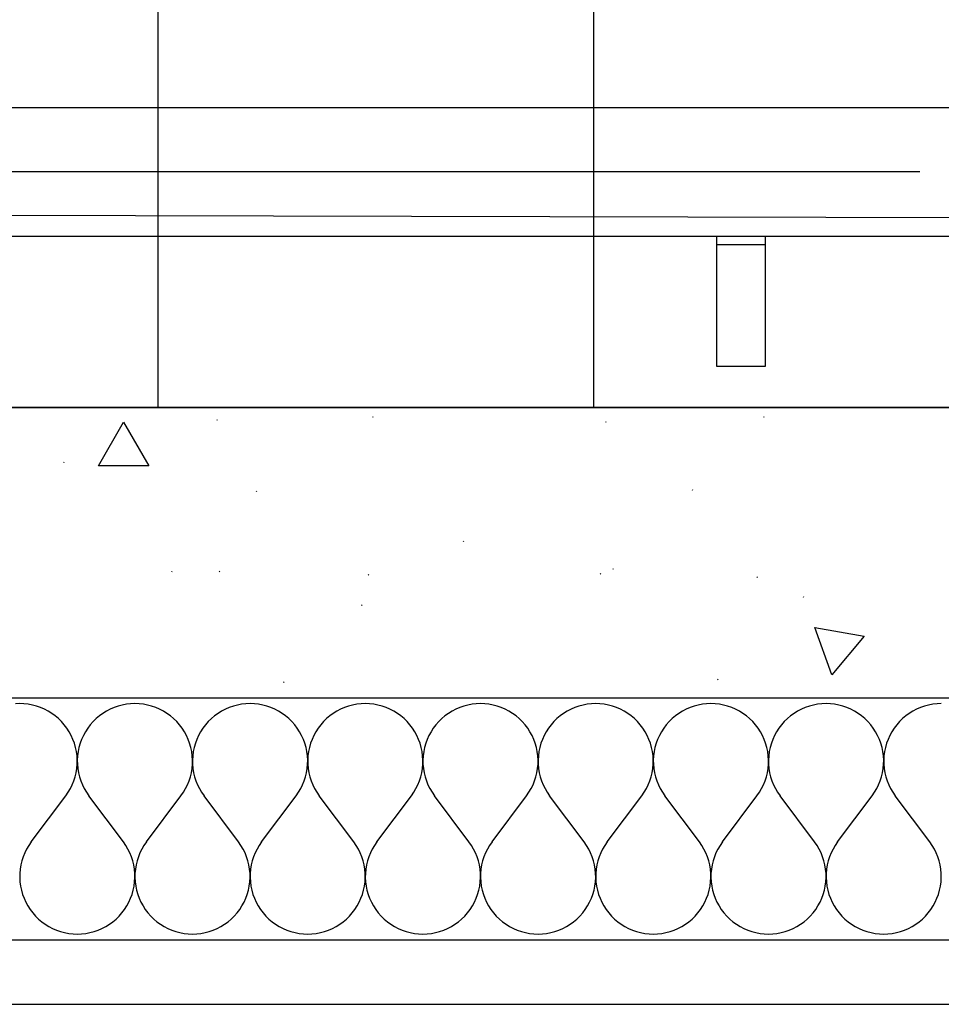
# Model space of a CAD drawing. Extents: x -18402 to 10376, y -5092 to 34139.
# Tile 14 of 78: x 521 to 579, y -2942 to -2881. Entities that reach past the tile are written whole.
import ezdxf

# ---------------------------------------------------------------- set-up
doc = ezdxf.new("R2010")
doc.units = 0
for name, color, linetype in [('0_XREF', 251, 'Continuous'), ('rdc_02$0$0._Étage_1_02-04 Mur.Construction', 251, 'Continuous'), ('rdc_02$0$0._Étage_1_A-AREA-____-OTLN.Modèle IFC', 251, 'Continuous'), ('rdc_02$0$0._Étage_1_A-FLOR-HRAL-OTLN.Modèle IFC', 251, 'Continuous'), ('rdc_02$0$0._Étage_1_S-STRS-____-OTLN.Modèle IFC', 251, 'Continuous')]:
    doc.layers.add(name, color=color, linetype=linetype)

# ---------------------------------------------------------------- blocks, each defined once
blk = doc.blocks.new('*X188', base_point=(-8045.97, -58706.23))
at = {"layer": 'rdc_02$0$0._Étage_1_02-04 Mur.Construction', "linetype": 'Continuous', "ltscale": 0.1}
for p, q in [((5214.29, -29233.26), (5211.65, -29233.36)), ((5216.92, -29233.36), (5214.29, -29233.26)), ((5219.54, -29233.65), (5216.92, -29233.36)), ((5222.13, -29234.13), (5219.54, -29233.65)), ((5224.68, -29234.8), (5222.13, -29234.13)), ((5227.17, -29235.66), (5224.68, -29234.8)), ((5229.59, -29236.7), (5227.17, -29235.66)), ((5231.93, -29237.92), (5229.59, -29236.7)), ((5270.41, -29236.7), (5268.07, -29237.92)), ((5272.83, -29235.66), (5270.41, -29236.7)), ((5275.32, -29234.8), (5272.83, -29235.66)), ((5277.87, -29234.13), (5275.32, -29234.8)), ((5280.46, -29233.65), (5277.87, -29234.13)), ((5283.08, -29233.36), (5280.46, -29233.65)), ((5285.71, -29233.26), (5283.08, -29233.36)), ((5288.35, -29233.36), (5285.71, -29233.26)), ((5290.97, -29233.65), (5288.35, -29233.36)), ((5293.56, -29234.13), (5290.97, -29233.65)), ((5296.11, -29234.8), (5293.56, -29234.13)), ((5298.6, -29235.66), (5296.11, -29234.8)), ((5301.02, -29236.7), (5298.6, -29235.66)), ((5303.36, -29237.92), (5301.02, -29236.7)), ((5341.84, -29236.7), (5339.5, -29237.92)), ((5344.26, -29235.66), (5341.84, -29236.7)), ((5346.75, -29234.8), (5344.26, -29235.66)), ((5349.3, -29234.13), (5346.75, -29234.8)), ((5351.89, -29233.65), (5349.3, -29234.13)), ((5354.51, -29233.36), (5351.89, -29233.65)), ((5357.14, -29233.26), (5354.51, -29233.36)), ((5359.78, -29233.36), (5357.14, -29233.26)), ((5362.4, -29233.65), (5359.78, -29233.36)), ((5364.99, -29234.13), (5362.4, -29233.65)), ((5367.53, -29234.8), (5364.99, -29234.13)), ((5370.03, -29235.66), (5367.53, -29234.8)), ((5372.45, -29236.7), (5370.03, -29235.66)), ((5374.79, -29237.92), (5372.45, -29236.7)), ((5413.27, -29236.7), (5410.93, -29237.92)), ((5415.69, -29235.66), (5413.27, -29236.7)), ((5418.18, -29234.8), (5415.69, -29235.66)), ((5420.73, -29234.13), (5418.18, -29234.8)), ((5423.32, -29233.65), (5420.73, -29234.13)), ((5425.94, -29233.36), (5423.32, -29233.65)), ((5428.57, -29233.26), (5425.94, -29233.36)), ((5431.21, -29233.36), (5428.57, -29233.26)), ((5433.82, -29233.65), (5431.21, -29233.36)), ((5436.42, -29234.13), (5433.82, -29233.65)), ((5438.96, -29234.8), (5436.42, -29234.13)), ((5441.45, -29235.66), (5438.96, -29234.8)), ((5443.88, -29236.7), (5441.45, -29235.66)), ((5446.21, -29237.92), (5443.88, -29236.7)), ((5484.7, -29236.7), (5482.36, -29237.92)), ((5487.12, -29235.66), (5484.7, -29236.7)), ((5489.61, -29234.8), (5487.12, -29235.66)), ((5492.16, -29234.13), (5489.61, -29234.8)), ((5494.75, -29233.65), (5492.16, -29234.13)), ((5497.37, -29233.36), (5494.75, -29233.65)), ((5500, -29233.26), (5497.37, -29233.36)), ((5502.63, -29233.36), (5500, -29233.26)), ((5505.25, -29233.65), (5502.63, -29233.36)), ((5507.84, -29234.13), (5505.25, -29233.65)), ((5510.39, -29234.8), (5507.84, -29234.13)), ((5512.88, -29235.66), (5510.39, -29234.8)), ((5515.3, -29236.7), (5512.88, -29235.66)), ((5517.64, -29237.92), (5515.3, -29236.7)), ((5556.12, -29236.7), (5553.79, -29237.92)), ((5558.55, -29235.66), (5556.12, -29236.7)), ((5561.04, -29234.8), (5558.55, -29235.66)), ((5563.58, -29234.13), (5561.04, -29234.8)), ((5566.18, -29233.65), (5563.58, -29234.13)), ((5568.79, -29233.36), (5566.18, -29233.65)), ((5571.43, -29233.26), (5568.79, -29233.36)), ((5574.06, -29233.36), (5571.43, -29233.26)), ((5576.68, -29233.65), (5574.06, -29233.36)), ((5579.27, -29234.13), (5576.68, -29233.65)), ((5581.82, -29234.8), (5579.27, -29234.13)), ((5584.31, -29235.66), (5581.82, -29234.8)), ((5586.73, -29236.7), (5584.31, -29235.66)), ((5589.07, -29237.92), (5586.73, -29236.7)), ((5627.55, -29236.7), (5625.21, -29237.92)), ((5629.97, -29235.66), (5627.55, -29236.7)), ((5632.47, -29234.8), (5629.97, -29235.66)), ((5635.01, -29234.13), (5632.47, -29234.8)), ((5637.6, -29233.65), (5635.01, -29234.13)), ((5640.22, -29233.36), (5637.6, -29233.65)), ((5642.86, -29233.26), (5640.22, -29233.36)), ((5645.49, -29233.36), (5642.86, -29233.26)), ((5648.11, -29233.65), (5645.49, -29233.36)), ((5650.7, -29234.13), (5648.11, -29233.65)), ((5653.25, -29234.8), (5650.7, -29234.13)), ((5655.74, -29235.66), (5653.25, -29234.8)), ((5658.16, -29236.7), (5655.74, -29235.66)), ((5660.5, -29237.92), (5658.16, -29236.7)), ((5698.98, -29236.7), (5696.64, -29237.92)), ((5701.4, -29235.66), (5698.98, -29236.7)), ((5703.89, -29234.8), (5701.4, -29235.66)), ((5706.44, -29234.13), (5703.89, -29234.8)), ((5709.03, -29233.65), (5706.44, -29234.13)), ((5711.65, -29233.36), (5709.03, -29233.65)), ((5714.29, -29233.26), (5711.65, -29233.36)), ((5716.92, -29233.36), (5714.29, -29233.26)), ((5719.54, -29233.65), (5716.92, -29233.36)), ((5722.13, -29234.13), (5719.54, -29233.65)), ((5724.68, -29234.8), (5722.13, -29234.13)), ((5727.17, -29235.66), (5724.68, -29234.8)), ((5729.59, -29236.7), (5727.17, -29235.66)), ((5731.93, -29237.92), (5729.59, -29236.7)), ((5770.41, -29236.7), (5768.07, -29237.92)), ((5772.83, -29235.66), (5770.41, -29236.7)), ((5775.32, -29234.8), (5772.83, -29235.66)), ((5777.87, -29234.13), (5775.32, -29234.8)), ((5780.46, -29233.65), (5777.87, -29234.13)), ((5783.08, -29233.36), (5780.46, -29233.65)), ((5785.71, -29233.26), (5783.08, -29233.36)), ((5234.17, -29239.31), (5231.93, -29237.92)), ((5236.3, -29240.85), (5234.17, -29239.31)), ((5238.32, -29242.55), (5236.3, -29240.85)), ((5240.2, -29244.4), (5238.32, -29242.55)), ((5261.68, -29242.55), (5259.8, -29244.4)), ((5263.7, -29240.85), (5261.68, -29242.55)), ((5265.83, -29239.31), (5263.7, -29240.85)), ((5268.07, -29237.92), (5265.83, -29239.31)), ((5305.6, -29239.31), (5303.36, -29237.92)), ((5307.73, -29240.85), (5305.6, -29239.31)), ((5309.75, -29242.55), (5307.73, -29240.85)), ((5311.63, -29244.4), (5309.75, -29242.55)), ((5333.11, -29242.55), (5331.23, -29244.4)), ((5335.13, -29240.85), (5333.11, -29242.55)), ((5337.26, -29239.31), (5335.13, -29240.85)), ((5339.5, -29237.92), (5337.26, -29239.31)), ((5377.03, -29239.31), (5374.79, -29237.92)), ((5379.16, -29240.85), (5377.03, -29239.31)), ((5381.17, -29242.55), (5379.16, -29240.85)), ((5383.06, -29244.4), (5381.17, -29242.55)), ((5404.54, -29242.55), (5402.66, -29244.4)), ((5406.55, -29240.85), (5404.54, -29242.55)), ((5408.69, -29239.31), (5406.55, -29240.85)), ((5410.93, -29237.92), (5408.69, -29239.31)), ((5448.46, -29239.31), (5446.21, -29237.92)), ((5450.59, -29240.85), (5448.46, -29239.31)), ((5452.6, -29242.55), (5450.59, -29240.85)), ((5454.49, -29244.4), (5452.6, -29242.55)), ((5475.97, -29242.55), (5474.09, -29244.4)), ((5477.98, -29240.85), (5475.97, -29242.55)), ((5480.12, -29239.31), (5477.98, -29240.85)), ((5482.36, -29237.92), (5480.12, -29239.31)), ((5519.88, -29239.31), (5517.64, -29237.92)), ((5522.02, -29240.85), (5519.88, -29239.31)), ((5524.03, -29242.55), (5522.02, -29240.85)), ((5525.91, -29244.4), (5524.03, -29242.55)), ((5547.4, -29242.55), (5545.51, -29244.4)), ((5549.41, -29240.85), (5547.4, -29242.55)), ((5551.54, -29239.31), (5549.41, -29240.85)), ((5553.79, -29237.92), (5551.54, -29239.31)), ((5591.31, -29239.31), (5589.07, -29237.92)), ((5593.45, -29240.85), (5591.31, -29239.31)), ((5595.46, -29242.55), (5593.45, -29240.85)), ((5597.34, -29244.4), (5595.46, -29242.55)), ((5618.83, -29242.55), (5616.94, -29244.4)), ((5620.84, -29240.85), (5618.83, -29242.55)), ((5622.97, -29239.31), (5620.84, -29240.85)), ((5625.21, -29237.92), (5622.97, -29239.31)), ((5662.74, -29239.31), (5660.5, -29237.92)), ((5664.87, -29240.85), (5662.74, -29239.31)), ((5666.89, -29242.55), (5664.87, -29240.85)), ((5668.77, -29244.4), (5666.89, -29242.55)), ((5690.25, -29242.55), (5688.37, -29244.4)), ((5692.27, -29240.85), (5690.25, -29242.55)), ((5694.4, -29239.31), (5692.27, -29240.85)), ((5696.64, -29237.92), (5694.4, -29239.31)), ((5734.17, -29239.31), (5731.93, -29237.92)), ((5736.3, -29240.85), (5734.17, -29239.31)), ((5738.32, -29242.55), (5736.3, -29240.85)), ((5740.2, -29244.4), (5738.32, -29242.55)), ((5761.68, -29242.55), (5759.8, -29244.4)), ((5763.7, -29240.85), (5761.68, -29242.55)), ((5765.83, -29239.31), (5763.7, -29240.85)), ((5768.07, -29237.92), (5765.83, -29239.31)), ((5241.94, -29246.38), (5240.2, -29244.4)), ((5243.53, -29248.48), (5241.94, -29246.38)), ((5244.96, -29250.69), (5243.53, -29248.48)), ((5256.47, -29248.48), (5255.04, -29250.69)), ((5258.06, -29246.38), (5256.47, -29248.48)), ((5259.8, -29244.4), (5258.06, -29246.38)), ((5313.37, -29246.38), (5311.63, -29244.4)), ((5314.96, -29248.48), (5313.37, -29246.38)), ((5316.39, -29250.69), (5314.96, -29248.48)), ((5327.9, -29248.48), (5326.46, -29250.69)), ((5329.49, -29246.38), (5327.9, -29248.48)), ((5331.23, -29244.4), (5329.49, -29246.38)), ((5384.8, -29246.38), (5383.06, -29244.4)), ((5386.39, -29248.48), (5384.8, -29246.38)), ((5387.82, -29250.69), (5386.39, -29248.48)), ((5399.32, -29248.48), (5397.89, -29250.69)), ((5400.92, -29246.38), (5399.32, -29248.48)), ((5402.66, -29244.4), (5400.92, -29246.38)), ((5456.23, -29246.38), (5454.49, -29244.4)), ((5457.82, -29248.48), (5456.23, -29246.38)), ((5459.25, -29250.69), (5457.82, -29248.48)), ((5470.75, -29248.48), (5469.32, -29250.69)), ((5472.34, -29246.38), (5470.75, -29248.48)), ((5474.09, -29244.4), (5472.34, -29246.38)), ((5527.66, -29246.38), (5525.91, -29244.4)), ((5529.25, -29248.48), (5527.66, -29246.38)), ((5530.68, -29250.69), (5529.25, -29248.48)), ((5542.18, -29248.48), (5540.75, -29250.69)), ((5543.77, -29246.38), (5542.18, -29248.48)), ((5545.51, -29244.4), (5543.77, -29246.38)), ((5599.08, -29246.38), (5597.34, -29244.4)), ((5600.68, -29248.48), (5599.08, -29246.38)), ((5602.11, -29250.69), (5600.68, -29248.48)), ((5613.61, -29248.48), (5612.18, -29250.69)), ((5615.2, -29246.38), (5613.61, -29248.48)), ((5616.94, -29244.4), (5615.2, -29246.38)), ((5670.51, -29246.38), (5668.77, -29244.4)), ((5672.1, -29248.48), (5670.51, -29246.38)), ((5673.54, -29250.69), (5672.1, -29248.48)), ((5685.04, -29248.48), (5683.61, -29250.69)), ((5686.63, -29246.38), (5685.04, -29248.48)), ((5688.37, -29244.4), (5686.63, -29246.38)), ((5741.94, -29246.38), (5740.2, -29244.4)), ((5743.53, -29248.48), (5741.94, -29246.38)), ((5744.96, -29250.69), (5743.53, -29248.48)), ((5756.47, -29248.48), (5755.04, -29250.69)), ((5758.06, -29246.38), (5756.47, -29248.48)), ((5759.8, -29244.4), (5758.06, -29246.38)), ((5246.23, -29253), (5244.96, -29250.69)), ((5247.32, -29255.4), (5246.23, -29253)), ((5253.77, -29253), (5252.68, -29255.4)), ((5255.04, -29250.69), (5253.77, -29253)), ((5317.66, -29253), (5316.39, -29250.69)), ((5318.75, -29255.4), (5317.66, -29253)), ((5325.2, -29253), (5324.11, -29255.4)), ((5326.46, -29250.69), (5325.2, -29253)), ((5389.09, -29253), (5387.82, -29250.69)), ((5390.18, -29255.4), (5389.09, -29253)), ((5396.63, -29253), (5395.54, -29255.4)), ((5397.89, -29250.69), (5396.63, -29253)), ((5460.52, -29253), (5459.25, -29250.69)), ((5461.61, -29255.4), (5460.52, -29253)), ((5468.06, -29253), (5466.97, -29255.4)), ((5469.32, -29250.69), (5468.06, -29253)), ((5531.94, -29253), (5530.68, -29250.69)), ((5533.03, -29255.4), (5531.94, -29253)), ((5539.48, -29253), (5538.39, -29255.4)), ((5540.75, -29250.69), (5539.48, -29253)), ((5603.37, -29253), (5602.11, -29250.69)), ((5604.46, -29255.4), (5603.37, -29253)), ((5610.91, -29253), (5609.82, -29255.4)), ((5612.18, -29250.69), (5610.91, -29253)), ((5674.8, -29253), (5673.54, -29250.69)), ((5675.89, -29255.4), (5674.8, -29253)), ((5682.34, -29253), (5681.25, -29255.4)), ((5683.61, -29250.69), (5682.34, -29253)), ((5746.23, -29253), (5744.96, -29250.69)), ((5747.32, -29255.4), (5746.23, -29253)), ((5753.77, -29253), (5752.68, -29255.4)), ((5755.04, -29250.69), (5753.77, -29253)), ((5248.23, -29257.87), (5247.32, -29255.4)), ((5248.96, -29260.41), (5248.23, -29257.87)), ((5249.49, -29262.99), (5248.96, -29260.41)), ((5251.04, -29260.41), (5250.51, -29262.99)), ((5251.77, -29257.87), (5251.04, -29260.41)), ((5252.68, -29255.4), (5251.77, -29257.87)), ((5319.66, -29257.87), (5318.75, -29255.4)), ((5320.39, -29260.41), (5319.66, -29257.87)), ((5320.92, -29262.99), (5320.39, -29260.41)), ((5322.47, -29260.41), (5321.93, -29262.99)), ((5323.2, -29257.87), (5322.47, -29260.41)), ((5324.11, -29255.4), (5323.2, -29257.87)), ((5391.09, -29257.87), (5390.18, -29255.4)), ((5391.81, -29260.41), (5391.09, -29257.87)), ((5392.35, -29262.99), (5391.81, -29260.41)), ((5393.9, -29260.41), (5393.36, -29262.99)), ((5394.63, -29257.87), (5393.9, -29260.41)), ((5395.54, -29255.4), (5394.63, -29257.87)), ((5462.52, -29257.87), (5461.61, -29255.4)), ((5463.24, -29260.41), (5462.52, -29257.87)), ((5463.78, -29262.99), (5463.24, -29260.41)), ((5465.33, -29260.41), (5464.79, -29262.99)), ((5466.05, -29257.87), (5465.33, -29260.41)), ((5466.97, -29255.4), (5466.05, -29257.87)), ((5533.95, -29257.87), (5533.03, -29255.4)), ((5534.67, -29260.41), (5533.95, -29257.87)), ((5535.21, -29262.99), (5534.67, -29260.41)), ((5536.76, -29260.41), (5536.22, -29262.99)), ((5537.48, -29257.87), (5536.76, -29260.41)), ((5538.39, -29255.4), (5537.48, -29257.87)), ((5605.37, -29257.87), (5604.46, -29255.4)), ((5606.1, -29260.41), (5605.37, -29257.87)), ((5606.64, -29262.99), (5606.1, -29260.41)), ((5608.19, -29260.41), (5607.65, -29262.99)), ((5608.91, -29257.87), (5608.19, -29260.41)), ((5609.82, -29255.4), (5608.91, -29257.87)), ((5676.8, -29257.87), (5675.89, -29255.4)), ((5677.53, -29260.41), (5676.8, -29257.87)), ((5678.07, -29262.99), (5677.53, -29260.41)), ((5679.61, -29260.41), (5679.08, -29262.99)), ((5680.34, -29257.87), (5679.61, -29260.41)), ((5681.25, -29255.4), (5680.34, -29257.87)), ((5748.23, -29257.87), (5747.32, -29255.4)), ((5748.96, -29260.41), (5748.23, -29257.87)), ((5749.49, -29262.99), (5748.96, -29260.41)), ((5751.04, -29260.41), (5750.51, -29262.99)), ((5751.77, -29257.87), (5751.04, -29260.41)), ((5752.68, -29255.4), (5751.77, -29257.87)), ((5249.84, -29265.6), (5249.49, -29262.99)), ((5249.99, -29268.23), (5249.84, -29265.6)), ((5250.16, -29265.6), (5250.01, -29268.23)), ((5250.51, -29262.99), (5250.16, -29265.6)), ((5321.27, -29265.6), (5320.92, -29262.99)), ((5321.42, -29268.23), (5321.27, -29265.6)), ((5321.59, -29265.6), (5321.44, -29268.23)), ((5321.93, -29262.99), (5321.59, -29265.6)), ((5392.7, -29265.6), (5392.35, -29262.99)), ((5392.85, -29268.23), (5392.7, -29265.6)), ((5393.02, -29265.6), (5392.86, -29268.23)), ((5393.36, -29262.99), (5393.02, -29265.6)), ((5464.13, -29265.6), (5463.78, -29262.99)), ((5464.28, -29268.23), (5464.13, -29265.6)), ((5464.45, -29265.6), (5464.29, -29268.23)), ((5464.79, -29262.99), (5464.45, -29265.6)), ((5535.55, -29265.6), (5535.21, -29262.99)), ((5535.71, -29268.23), (5535.55, -29265.6)), ((5535.87, -29265.6), (5535.72, -29268.23)), ((5536.22, -29262.99), (5535.87, -29265.6)), ((5606.98, -29265.6), (5606.64, -29262.99)), ((5607.14, -29268.23), (5606.98, -29265.6)), ((5607.3, -29265.6), (5607.15, -29268.23)), ((5607.65, -29262.99), (5607.3, -29265.6)), ((5678.41, -29265.6), (5678.07, -29262.99)), ((5678.56, -29268.23), (5678.41, -29265.6)), ((5678.73, -29265.6), (5678.58, -29268.23)), ((5679.08, -29262.99), (5678.73, -29265.6)), ((5749.84, -29265.6), (5749.49, -29262.99)), ((5749.99, -29268.23), (5749.84, -29265.6)), ((5750.16, -29265.6), (5750.01, -29268.23)), ((5750.51, -29262.99), (5750.16, -29265.6)), ((5249.28, -29276.09), (5249.71, -29273.49)), ((5249.71, -29273.49), (5249.95, -29270.87)), ((5249.95, -29270.87), (5249.99, -29268.23)), ((5250.01, -29268.23), (5250.05, -29270.87)), ((5250.05, -29270.87), (5250.29, -29273.49)), ((5250.29, -29273.49), (5250.72, -29276.09)), ((5320.71, -29276.09), (5321.14, -29273.49)), ((5321.14, -29273.49), (5321.38, -29270.87)), ((5321.38, -29270.87), (5321.42, -29268.23)), ((5321.44, -29268.23), (5321.48, -29270.87)), ((5321.48, -29270.87), (5321.72, -29273.49)), ((5321.72, -29273.49), (5322.15, -29276.09)), ((5392.14, -29276.09), (5392.57, -29273.49)), ((5392.57, -29273.49), (5392.81, -29270.87)), ((5392.81, -29270.87), (5392.85, -29268.23)), ((5392.86, -29268.23), (5392.91, -29270.87)), ((5392.91, -29270.87), (5393.14, -29273.49)), ((5393.14, -29273.49), (5393.57, -29276.09)), ((5463.57, -29276.09), (5464, -29273.49)), ((5464, -29273.49), (5464.24, -29270.87)), ((5464.24, -29270.87), (5464.28, -29268.23)), ((5464.29, -29268.23), (5464.34, -29270.87)), ((5464.34, -29270.87), (5464.57, -29273.49)), ((5464.57, -29273.49), (5465, -29276.09)), ((5535, -29276.09), (5535.43, -29273.49)), ((5535.43, -29273.49), (5535.66, -29270.87)), ((5535.66, -29270.87), (5535.71, -29268.23)), ((5535.72, -29268.23), (5535.76, -29270.87)), ((5535.76, -29270.87), (5536, -29273.49)), ((5536, -29273.49), (5536.43, -29276.09)), ((5606.43, -29276.09), (5606.86, -29273.49)), ((5606.86, -29273.49), (5607.09, -29270.87)), ((5607.09, -29270.87), (5607.14, -29268.23)), ((5607.15, -29268.23), (5607.19, -29270.87)), ((5607.19, -29270.87), (5607.43, -29273.49)), ((5607.43, -29273.49), (5607.86, -29276.09)), ((5677.85, -29276.09), (5678.28, -29273.49)), ((5678.28, -29273.49), (5678.52, -29270.87)), ((5678.52, -29270.87), (5678.56, -29268.23)), ((5678.58, -29268.23), (5678.62, -29270.87)), ((5678.62, -29270.87), (5678.86, -29273.49)), ((5678.86, -29273.49), (5679.29, -29276.09)), ((5749.28, -29276.09), (5749.71, -29273.49)), ((5749.71, -29273.49), (5749.95, -29270.87)), ((5749.95, -29270.87), (5749.99, -29268.23)), ((5750.01, -29268.23), (5750.05, -29270.87)), ((5750.05, -29270.87), (5750.29, -29273.49)), ((5750.29, -29273.49), (5750.72, -29276.09)), ((5247.86, -29281.16), (5248.66, -29278.65)), ((5248.66, -29278.65), (5249.28, -29276.09)), ((5250.72, -29276.09), (5251.34, -29278.65)), ((5251.34, -29278.65), (5252.14, -29281.16)), ((5319.28, -29281.16), (5320.09, -29278.65)), ((5320.09, -29278.65), (5320.71, -29276.09)), ((5322.15, -29276.09), (5322.77, -29278.65)), ((5322.77, -29278.65), (5323.57, -29281.16)), ((5390.71, -29281.16), (5391.52, -29278.65)), ((5391.52, -29278.65), (5392.14, -29276.09)), ((5393.57, -29276.09), (5394.19, -29278.65)), ((5394.19, -29278.65), (5395, -29281.16)), ((5462.14, -29281.16), (5462.95, -29278.65)), ((5462.95, -29278.65), (5463.57, -29276.09)), ((5465, -29276.09), (5465.62, -29278.65)), ((5465.62, -29278.65), (5466.43, -29281.16)), ((5533.57, -29281.16), (5534.38, -29278.65)), ((5534.38, -29278.65), (5535, -29276.09)), ((5536.43, -29276.09), (5537.05, -29278.65)), ((5537.05, -29278.65), (5537.86, -29281.16)), ((5605, -29281.16), (5605.81, -29278.65)), ((5605.81, -29278.65), (5606.43, -29276.09)), ((5607.86, -29276.09), (5608.48, -29278.65)), ((5608.48, -29278.65), (5609.29, -29281.16)), ((5676.43, -29281.16), (5677.23, -29278.65)), ((5677.23, -29278.65), (5677.85, -29276.09)), ((5679.29, -29276.09), (5679.91, -29278.65)), ((5679.91, -29278.65), (5680.72, -29281.16)), ((5747.86, -29281.16), (5748.66, -29278.65)), ((5748.66, -29278.65), (5749.28, -29276.09)), ((5750.72, -29276.09), (5751.34, -29278.65)), ((5751.34, -29278.65), (5752.14, -29281.16)), ((5245.7, -29285.97), (5246.87, -29283.6)), ((5246.87, -29283.6), (5247.86, -29281.16)), ((5252.14, -29281.16), (5253.13, -29283.6)), ((5253.13, -29283.6), (5254.3, -29285.97)), ((5317.13, -29285.97), (5318.29, -29283.6)), ((5318.29, -29283.6), (5319.28, -29281.16)), ((5323.57, -29281.16), (5324.56, -29283.6)), ((5324.56, -29283.6), (5325.73, -29285.97)), ((5388.56, -29285.97), (5389.72, -29283.6)), ((5389.72, -29283.6), (5390.71, -29281.16)), ((5395, -29281.16), (5395.99, -29283.6)), ((5395.99, -29283.6), (5397.16, -29285.97)), ((5459.98, -29285.97), (5461.15, -29283.6)), ((5461.15, -29283.6), (5462.14, -29281.16)), ((5466.43, -29281.16), (5467.42, -29283.6)), ((5467.42, -29283.6), (5468.59, -29285.97)), ((5531.41, -29285.97), (5532.58, -29283.6)), ((5532.58, -29283.6), (5533.57, -29281.16)), ((5537.86, -29281.16), (5538.85, -29283.6)), ((5538.85, -29283.6), (5540.02, -29285.97)), ((5602.84, -29285.97), (5604.01, -29283.6)), ((5604.01, -29283.6), (5605, -29281.16)), ((5609.29, -29281.16), (5610.28, -29283.6)), ((5610.28, -29283.6), (5611.44, -29285.97)), ((5674.27, -29285.97), (5675.44, -29283.6)), ((5675.44, -29283.6), (5676.43, -29281.16)), ((5680.72, -29281.16), (5681.71, -29283.6)), ((5681.71, -29283.6), (5682.87, -29285.97)), ((5745.7, -29285.97), (5746.87, -29283.6)), ((5746.87, -29283.6), (5747.86, -29281.16)), ((5752.14, -29281.16), (5753.13, -29283.6)), ((5753.13, -29283.6), (5754.3, -29285.97)), ((5221.43, -29318.97), (5242.86, -29290.4)), ((5242.86, -29290.4), (5244.36, -29288.24)), ((5244.36, -29288.24), (5245.7, -29285.97)), ((5254.3, -29285.97), (5255.64, -29288.24)), ((5255.64, -29288.24), (5257.14, -29290.4)), ((5278.57, -29318.97), (5257.14, -29290.4)), ((5292.86, -29318.97), (5314.29, -29290.4)), ((5314.29, -29290.4), (5315.79, -29288.24)), ((5315.79, -29288.24), (5317.13, -29285.97)), ((5325.73, -29285.97), (5327.07, -29288.24)), ((5327.07, -29288.24), (5328.57, -29290.4)), ((5350, -29318.97), (5328.57, -29290.4)), ((5364.29, -29318.97), (5385.71, -29290.4)), ((5385.71, -29290.4), (5387.22, -29288.24)), ((5387.22, -29288.24), (5388.56, -29285.97)), ((5397.16, -29285.97), (5398.5, -29288.24)), ((5398.5, -29288.24), (5400, -29290.4)), ((5421.43, -29318.97), (5400, -29290.4)), ((5435.71, -29318.97), (5457.14, -29290.4)), ((5457.14, -29290.4), (5458.65, -29288.24)), ((5458.65, -29288.24), (5459.98, -29285.97)), ((5468.59, -29285.97), (5469.93, -29288.24)), ((5469.93, -29288.24), (5471.43, -29290.4)), ((5492.86, -29318.97), (5471.43, -29290.4)), ((5507.14, -29318.97), (5528.57, -29290.4)), ((5528.57, -29290.4), (5530.07, -29288.24)), ((5530.07, -29288.24), (5531.41, -29285.97)), ((5540.02, -29285.97), (5541.35, -29288.24)), ((5541.35, -29288.24), (5542.86, -29290.4)), ((5564.29, -29318.97), (5542.86, -29290.4)), ((5578.57, -29318.97), (5600, -29290.4)), ((5600, -29290.4), (5601.5, -29288.24)), ((5601.5, -29288.24), (5602.84, -29285.97)), ((5611.44, -29285.97), (5612.78, -29288.24)), ((5612.78, -29288.24), (5614.29, -29290.4)), ((5635.71, -29318.97), (5614.29, -29290.4)), ((5650, -29318.97), (5671.43, -29290.4)), ((5671.43, -29290.4), (5672.93, -29288.24)), ((5672.93, -29288.24), (5674.27, -29285.97)), ((5682.87, -29285.97), (5684.21, -29288.24)), ((5684.21, -29288.24), (5685.71, -29290.4)), ((5707.14, -29318.97), (5685.71, -29290.4)), ((5721.43, -29318.97), (5742.86, -29290.4)), ((5742.86, -29290.4), (5744.36, -29288.24)), ((5744.36, -29288.24), (5745.7, -29285.97)), ((5754.3, -29285.97), (5755.64, -29288.24)), ((5755.64, -29288.24), (5757.14, -29290.4)), ((5778.57, -29318.97), (5757.14, -29290.4)), ((5219.93, -29321.14), (5218.59, -29323.41)), ((5221.43, -29318.97), (5219.93, -29321.14)), ((5280.07, -29321.14), (5278.57, -29318.97)), ((5281.41, -29323.41), (5280.07, -29321.14)), ((5291.35, -29321.14), (5290.02, -29323.41)), ((5292.86, -29318.97), (5291.35, -29321.14)), ((5351.5, -29321.14), (5350, -29318.97)), ((5352.84, -29323.41), (5351.5, -29321.14)), ((5362.78, -29321.14), (5361.44, -29323.41)), ((5364.29, -29318.97), (5362.78, -29321.14)), ((5422.93, -29321.14), (5421.43, -29318.97)), ((5424.27, -29323.41), (5422.93, -29321.14)), ((5434.21, -29321.14), (5432.87, -29323.41)), ((5435.71, -29318.97), (5434.21, -29321.14)), ((5494.36, -29321.14), (5492.86, -29318.97)), ((5495.7, -29323.41), (5494.36, -29321.14)), ((5505.64, -29321.14), (5504.3, -29323.41)), ((5507.14, -29318.97), (5505.64, -29321.14)), ((5565.79, -29321.14), (5564.29, -29318.97)), ((5567.13, -29323.41), (5565.79, -29321.14)), ((5577.07, -29321.14), (5575.73, -29323.41)), ((5578.57, -29318.97), (5577.07, -29321.14)), ((5637.22, -29321.14), (5635.71, -29318.97)), ((5638.56, -29323.41), (5637.22, -29321.14)), ((5648.5, -29321.14), (5647.16, -29323.41)), ((5650, -29318.97), (5648.5, -29321.14)), ((5708.65, -29321.14), (5707.14, -29318.97)), ((5709.98, -29323.41), (5708.65, -29321.14)), ((5719.93, -29321.14), (5718.59, -29323.41)), ((5721.43, -29318.97), (5719.93, -29321.14)), ((5780.07, -29321.14), (5778.57, -29318.97)), ((5781.41, -29323.41), (5780.07, -29321.14)), ((5216.43, -29328.21), (5215.62, -29330.72)), ((5217.42, -29325.77), (5216.43, -29328.21)), ((5218.59, -29323.41), (5217.42, -29325.77)), ((5282.58, -29325.77), (5281.41, -29323.41)), ((5283.57, -29328.21), (5282.58, -29325.77)), ((5284.38, -29330.72), (5283.57, -29328.21)), ((5287.86, -29328.21), (5287.05, -29330.72)), ((5288.85, -29325.77), (5287.86, -29328.21)), ((5290.02, -29323.41), (5288.85, -29325.77)), ((5354.01, -29325.77), (5352.84, -29323.41)), ((5355, -29328.21), (5354.01, -29325.77)), ((5355.81, -29330.72), (5355, -29328.21)), ((5359.29, -29328.21), (5358.48, -29330.72)), ((5360.28, -29325.77), (5359.29, -29328.21)), ((5361.44, -29323.41), (5360.28, -29325.77)), ((5425.44, -29325.77), (5424.27, -29323.41)), ((5426.43, -29328.21), (5425.44, -29325.77)), ((5427.23, -29330.72), (5426.43, -29328.21)), ((5430.72, -29328.21), (5429.91, -29330.72)), ((5431.71, -29325.77), (5430.72, -29328.21)), ((5432.87, -29323.41), (5431.71, -29325.77)), ((5496.87, -29325.77), (5495.7, -29323.41)), ((5497.86, -29328.21), (5496.87, -29325.77)), ((5498.66, -29330.72), (5497.86, -29328.21)), ((5502.14, -29328.21), (5501.34, -29330.72)), ((5503.13, -29325.77), (5502.14, -29328.21)), ((5504.3, -29323.41), (5503.13, -29325.77)), ((5568.29, -29325.77), (5567.13, -29323.41)), ((5569.28, -29328.21), (5568.29, -29325.77)), ((5570.09, -29330.72), (5569.28, -29328.21)), ((5573.57, -29328.21), (5572.77, -29330.72)), ((5574.56, -29325.77), (5573.57, -29328.21)), ((5575.73, -29323.41), (5574.56, -29325.77)), ((5639.72, -29325.77), (5638.56, -29323.41)), ((5640.71, -29328.21), (5639.72, -29325.77)), ((5641.52, -29330.72), (5640.71, -29328.21)), ((5645, -29328.21), (5644.19, -29330.72)), ((5645.99, -29325.77), (5645, -29328.21)), ((5647.16, -29323.41), (5645.99, -29325.77)), ((5711.15, -29325.77), (5709.98, -29323.41)), ((5712.14, -29328.21), (5711.15, -29325.77)), ((5712.95, -29330.72), (5712.14, -29328.21)), ((5716.43, -29328.21), (5715.62, -29330.72)), ((5717.42, -29325.77), (5716.43, -29328.21)), ((5718.59, -29323.41), (5717.42, -29325.77)), ((5782.58, -29325.77), (5781.41, -29323.41)), ((5783.57, -29328.21), (5782.58, -29325.77)), ((5784.38, -29330.72), (5783.57, -29328.21)), ((5215, -29333.28), (5214.57, -29335.88)), ((5215.62, -29330.72), (5215, -29333.28)), ((5285, -29333.28), (5284.38, -29330.72)), ((5285.43, -29335.88), (5285, -29333.28)), ((5286.43, -29333.28), (5286, -29335.88)), ((5287.05, -29330.72), (5286.43, -29333.28)), ((5356.43, -29333.28), (5355.81, -29330.72)), ((5356.86, -29335.88), (5356.43, -29333.28)), ((5357.86, -29333.28), (5357.43, -29335.88)), ((5358.48, -29330.72), (5357.86, -29333.28)), ((5427.85, -29333.28), (5427.23, -29330.72)), ((5428.28, -29335.88), (5427.85, -29333.28)), ((5429.29, -29333.28), (5428.86, -29335.88)), ((5429.91, -29330.72), (5429.29, -29333.28)), ((5499.28, -29333.28), (5498.66, -29330.72)), ((5499.71, -29335.88), (5499.28, -29333.28)), ((5500.72, -29333.28), (5500.29, -29335.88)), ((5501.34, -29330.72), (5500.72, -29333.28)), ((5570.71, -29333.28), (5570.09, -29330.72)), ((5571.14, -29335.88), (5570.71, -29333.28)), ((5572.15, -29333.28), (5571.72, -29335.88)), ((5572.77, -29330.72), (5572.15, -29333.28)), ((5642.14, -29333.28), (5641.52, -29330.72)), ((5642.57, -29335.88), (5642.14, -29333.28)), ((5643.57, -29333.28), (5643.14, -29335.88)), ((5644.19, -29330.72), (5643.57, -29333.28)), ((5713.57, -29333.28), (5712.95, -29330.72)), ((5714, -29335.88), (5713.57, -29333.28)), ((5715, -29333.28), (5714.57, -29335.88)), ((5715.62, -29330.72), (5715, -29333.28)), ((5785, -29333.28), (5784.38, -29330.72)), ((5785.43, -29335.88), (5785, -29333.28)), ((5214.34, -29338.51), (5214.29, -29341.14)), ((5214.57, -29335.88), (5214.34, -29338.51)), ((5285.66, -29338.51), (5285.43, -29335.88)), ((5285.71, -29341.14), (5285.66, -29338.51)), ((5285.76, -29338.51), (5285.72, -29341.14)), ((5286, -29335.88), (5285.76, -29338.51)), ((5357.09, -29338.51), (5356.86, -29335.88)), ((5357.14, -29341.14), (5357.09, -29338.51)), ((5357.19, -29338.51), (5357.15, -29341.14)), ((5357.43, -29335.88), (5357.19, -29338.51)), ((5428.52, -29338.51), (5428.28, -29335.88)), ((5428.56, -29341.14), (5428.52, -29338.51)), ((5428.62, -29338.51), (5428.58, -29341.14)), ((5428.86, -29335.88), (5428.62, -29338.51)), ((5499.95, -29338.51), (5499.71, -29335.88)), ((5499.99, -29341.14), (5499.95, -29338.51)), ((5500.05, -29338.51), (5500.01, -29341.14)), ((5500.29, -29335.88), (5500.05, -29338.51)), ((5571.38, -29338.51), (5571.14, -29335.88)), ((5571.42, -29341.14), (5571.38, -29338.51)), ((5571.48, -29338.51), (5571.44, -29341.14)), ((5571.72, -29335.88), (5571.48, -29338.51)), ((5642.81, -29338.51), (5642.57, -29335.88)), ((5642.85, -29341.14), (5642.81, -29338.51)), ((5642.91, -29338.51), (5642.86, -29341.14)), ((5643.14, -29335.88), (5642.91, -29338.51)), ((5714.24, -29338.51), (5714, -29335.88)), ((5714.28, -29341.14), (5714.24, -29338.51)), ((5714.34, -29338.51), (5714.29, -29341.14)), ((5714.57, -29335.88), (5714.34, -29338.51)), ((5785.66, -29338.51), (5785.43, -29335.88)), ((5785.71, -29341.14), (5785.66, -29338.51)), ((5214.29, -29341.14), (5214.45, -29343.77)), ((5214.45, -29343.77), (5214.79, -29346.39)), ((5214.79, -29346.39), (5215.33, -29348.97)), ((5284.67, -29348.97), (5285.21, -29346.39)), ((5285.21, -29346.39), (5285.55, -29343.77)), ((5285.55, -29343.77), (5285.71, -29341.14)), ((5285.72, -29341.14), (5285.87, -29343.77)), ((5285.87, -29343.77), (5286.22, -29346.39)), ((5286.22, -29346.39), (5286.76, -29348.97)), ((5356.1, -29348.97), (5356.64, -29346.39)), ((5356.64, -29346.39), (5356.98, -29343.77)), ((5356.98, -29343.77), (5357.14, -29341.14)), ((5357.15, -29341.14), (5357.3, -29343.77)), ((5357.3, -29343.77), (5357.65, -29346.39)), ((5357.65, -29346.39), (5358.19, -29348.97)), ((5427.53, -29348.97), (5428.07, -29346.39)), ((5428.07, -29346.39), (5428.41, -29343.77)), ((5428.41, -29343.77), (5428.56, -29341.14)), ((5428.58, -29341.14), (5428.73, -29343.77)), ((5428.73, -29343.77), (5429.08, -29346.39)), ((5429.08, -29346.39), (5429.61, -29348.97)), ((5498.96, -29348.97), (5499.49, -29346.39)), ((5499.49, -29346.39), (5499.84, -29343.77)), ((5499.84, -29343.77), (5499.99, -29341.14)), ((5500.01, -29341.14), (5500.16, -29343.77)), ((5500.16, -29343.77), (5500.51, -29346.39)), ((5500.51, -29346.39), (5501.04, -29348.97)), ((5570.39, -29348.97), (5570.92, -29346.39)), ((5570.92, -29346.39), (5571.27, -29343.77)), ((5571.27, -29343.77), (5571.42, -29341.14)), ((5571.44, -29341.14), (5571.59, -29343.77)), ((5571.59, -29343.77), (5571.93, -29346.39)), ((5571.93, -29346.39), (5572.47, -29348.97)), ((5641.81, -29348.97), (5642.35, -29346.39)), ((5642.35, -29346.39), (5642.7, -29343.77)), ((5642.7, -29343.77), (5642.85, -29341.14)), ((5642.86, -29341.14), (5643.02, -29343.77)), ((5643.02, -29343.77), (5643.36, -29346.39)), ((5643.36, -29346.39), (5643.9, -29348.97)), ((5713.24, -29348.97), (5713.78, -29346.39)), ((5713.78, -29346.39), (5714.13, -29343.77)), ((5714.13, -29343.77), (5714.28, -29341.14)), ((5714.29, -29341.14), (5714.45, -29343.77)), ((5714.45, -29343.77), (5714.79, -29346.39)), ((5714.79, -29346.39), (5715.33, -29348.97)), ((5784.67, -29348.97), (5785.21, -29346.39)), ((5785.21, -29346.39), (5785.55, -29343.77)), ((5785.55, -29343.77), (5785.71, -29341.14)), ((5215.33, -29348.97), (5216.05, -29351.5)), ((5216.05, -29351.5), (5216.97, -29353.97)), ((5283.03, -29353.97), (5283.95, -29351.5)), ((5283.95, -29351.5), (5284.67, -29348.97)), ((5286.76, -29348.97), (5287.48, -29351.5)), ((5287.48, -29351.5), (5288.39, -29353.97)), ((5354.46, -29353.97), (5355.37, -29351.5)), ((5355.37, -29351.5), (5356.1, -29348.97)), ((5358.19, -29348.97), (5358.91, -29351.5)), ((5358.91, -29351.5), (5359.82, -29353.97)), ((5425.89, -29353.97), (5426.8, -29351.5)), ((5426.8, -29351.5), (5427.53, -29348.97)), ((5429.61, -29348.97), (5430.34, -29351.5)), ((5430.34, -29351.5), (5431.25, -29353.97)), ((5497.32, -29353.97), (5498.23, -29351.5)), ((5498.23, -29351.5), (5498.96, -29348.97)), ((5501.04, -29348.97), (5501.77, -29351.5)), ((5501.77, -29351.5), (5502.68, -29353.97)), ((5568.75, -29353.97), (5569.66, -29351.5)), ((5569.66, -29351.5), (5570.39, -29348.97)), ((5572.47, -29348.97), (5573.2, -29351.5)), ((5573.2, -29351.5), (5574.11, -29353.97)), ((5640.18, -29353.97), (5641.09, -29351.5)), ((5641.09, -29351.5), (5641.81, -29348.97)), ((5643.9, -29348.97), (5644.63, -29351.5)), ((5644.63, -29351.5), (5645.54, -29353.97)), ((5711.61, -29353.97), (5712.52, -29351.5)), ((5712.52, -29351.5), (5713.24, -29348.97)), ((5715.33, -29348.97), (5716.05, -29351.5)), ((5716.05, -29351.5), (5716.97, -29353.97)), ((5783.03, -29353.97), (5783.95, -29351.5)), ((5783.95, -29351.5), (5784.67, -29348.97)), ((5216.97, -29353.97), (5218.06, -29356.37)), ((5218.06, -29356.37), (5219.32, -29358.69)), ((5219.32, -29358.69), (5220.75, -29360.9)), ((5279.25, -29360.9), (5280.68, -29358.69)), ((5280.68, -29358.69), (5281.94, -29356.37)), ((5281.94, -29356.37), (5283.03, -29353.97)), ((5288.39, -29353.97), (5289.48, -29356.37)), ((5289.48, -29356.37), (5290.75, -29358.69)), ((5290.75, -29358.69), (5292.18, -29360.9)), ((5350.68, -29360.9), (5352.11, -29358.69)), ((5352.11, -29358.69), (5353.37, -29356.37)), ((5353.37, -29356.37), (5354.46, -29353.97)), ((5359.82, -29353.97), (5360.91, -29356.37)), ((5360.91, -29356.37), (5362.18, -29358.69)), ((5362.18, -29358.69), (5363.61, -29360.9)), ((5422.1, -29360.9), (5423.54, -29358.69)), ((5423.54, -29358.69), (5424.8, -29356.37)), ((5424.8, -29356.37), (5425.89, -29353.97)), ((5431.25, -29353.97), (5432.34, -29356.37)), ((5432.34, -29356.37), (5433.61, -29358.69)), ((5433.61, -29358.69), (5435.04, -29360.9)), ((5493.53, -29360.9), (5494.96, -29358.69)), ((5494.96, -29358.69), (5496.23, -29356.37)), ((5496.23, -29356.37), (5497.32, -29353.97)), ((5502.68, -29353.97), (5503.77, -29356.37)), ((5503.77, -29356.37), (5505.04, -29358.69)), ((5505.04, -29358.69), (5506.47, -29360.9)), ((5564.96, -29360.9), (5566.39, -29358.69)), ((5566.39, -29358.69), (5567.66, -29356.37)), ((5567.66, -29356.37), (5568.75, -29353.97)), ((5574.11, -29353.97), (5575.2, -29356.37)), ((5575.2, -29356.37), (5576.46, -29358.69)), ((5576.46, -29358.69), (5577.9, -29360.9)), ((5636.39, -29360.9), (5637.82, -29358.69)), ((5637.82, -29358.69), (5639.09, -29356.37)), ((5639.09, -29356.37), (5640.18, -29353.97)), ((5645.54, -29353.97), (5646.63, -29356.37)), ((5646.63, -29356.37), (5647.89, -29358.69)), ((5647.89, -29358.69), (5649.32, -29360.9)), ((5707.82, -29360.9), (5709.25, -29358.69)), ((5709.25, -29358.69), (5710.52, -29356.37)), ((5710.52, -29356.37), (5711.61, -29353.97)), ((5716.97, -29353.97), (5718.06, -29356.37)), ((5718.06, -29356.37), (5719.32, -29358.69)), ((5719.32, -29358.69), (5720.75, -29360.9)), ((5779.25, -29360.9), (5780.68, -29358.69)), ((5780.68, -29358.69), (5781.94, -29356.37)), ((5781.94, -29356.37), (5783.03, -29353.97)), ((5220.75, -29360.9), (5222.34, -29363)), ((5222.34, -29363), (5224.09, -29364.98)), ((5224.09, -29364.98), (5225.97, -29366.82)), ((5274.03, -29366.82), (5275.91, -29364.98)), ((5275.91, -29364.98), (5277.66, -29363)), ((5277.66, -29363), (5279.25, -29360.9)), ((5292.18, -29360.9), (5293.77, -29363)), ((5293.77, -29363), (5295.51, -29364.98)), ((5295.51, -29364.98), (5297.4, -29366.82)), ((5345.46, -29366.82), (5347.34, -29364.98)), ((5347.34, -29364.98), (5349.08, -29363)), ((5349.08, -29363), (5350.68, -29360.9)), ((5363.61, -29360.9), (5365.2, -29363)), ((5365.2, -29363), (5366.94, -29364.98)), ((5366.94, -29364.98), (5368.83, -29366.82)), ((5416.89, -29366.82), (5418.77, -29364.98)), ((5418.77, -29364.98), (5420.51, -29363)), ((5420.51, -29363), (5422.1, -29360.9)), ((5435.04, -29360.9), (5436.63, -29363)), ((5436.63, -29363), (5438.37, -29364.98)), ((5438.37, -29364.98), (5440.25, -29366.82)), ((5488.32, -29366.82), (5490.2, -29364.98)), ((5490.2, -29364.98), (5491.94, -29363)), ((5491.94, -29363), (5493.53, -29360.9)), ((5506.47, -29360.9), (5508.06, -29363)), ((5508.06, -29363), (5509.8, -29364.98)), ((5509.8, -29364.98), (5511.68, -29366.82)), ((5559.75, -29366.82), (5561.63, -29364.98)), ((5561.63, -29364.98), (5563.37, -29363)), ((5563.37, -29363), (5564.96, -29360.9)), ((5577.9, -29360.9), (5579.49, -29363)), ((5579.49, -29363), (5581.23, -29364.98)), ((5581.23, -29364.98), (5583.11, -29366.82)), ((5631.17, -29366.82), (5633.06, -29364.98)), ((5633.06, -29364.98), (5634.8, -29363)), ((5634.8, -29363), (5636.39, -29360.9)), ((5649.32, -29360.9), (5650.92, -29363)), ((5650.92, -29363), (5652.66, -29364.98)), ((5652.66, -29364.98), (5654.54, -29366.82)), ((5702.6, -29366.82), (5704.49, -29364.98)), ((5704.49, -29364.98), (5706.23, -29363)), ((5706.23, -29363), (5707.82, -29360.9)), ((5720.75, -29360.9), (5722.34, -29363)), ((5722.34, -29363), (5724.09, -29364.98)), ((5724.09, -29364.98), (5725.97, -29366.82)), ((5774.03, -29366.82), (5775.91, -29364.98)), ((5775.91, -29364.98), (5777.66, -29363)), ((5777.66, -29363), (5779.25, -29360.9)), ((5225.97, -29366.82), (5227.98, -29368.52)), ((5227.98, -29368.52), (5230.12, -29370.07)), ((5230.12, -29370.07), (5232.36, -29371.45)), ((5267.64, -29371.45), (5269.88, -29370.07)), ((5269.88, -29370.07), (5272.02, -29368.52)), ((5272.02, -29368.52), (5274.03, -29366.82)), ((5297.4, -29366.82), (5299.41, -29368.52)), ((5299.41, -29368.52), (5301.54, -29370.07)), ((5301.54, -29370.07), (5303.79, -29371.45)), ((5339.07, -29371.45), (5341.31, -29370.07)), ((5341.31, -29370.07), (5343.45, -29368.52)), ((5343.45, -29368.52), (5345.46, -29366.82)), ((5368.83, -29366.82), (5370.84, -29368.52)), ((5370.84, -29368.52), (5372.97, -29370.07)), ((5372.97, -29370.07), (5375.21, -29371.45)), ((5410.5, -29371.45), (5412.74, -29370.07)), ((5412.74, -29370.07), (5414.87, -29368.52)), ((5414.87, -29368.52), (5416.89, -29366.82)), ((5440.25, -29366.82), (5442.27, -29368.52)), ((5442.27, -29368.52), (5444.4, -29370.07)), ((5444.4, -29370.07), (5446.64, -29371.45)), ((5481.93, -29371.45), (5484.17, -29370.07)), ((5484.17, -29370.07), (5486.3, -29368.52)), ((5486.3, -29368.52), (5488.32, -29366.82)), ((5511.68, -29366.82), (5513.7, -29368.52)), ((5513.7, -29368.52), (5515.83, -29370.07)), ((5515.83, -29370.07), (5518.07, -29371.45)), ((5553.36, -29371.45), (5555.6, -29370.07)), ((5555.6, -29370.07), (5557.73, -29368.52)), ((5557.73, -29368.52), (5559.75, -29366.82)), ((5583.11, -29366.82), (5585.13, -29368.52)), ((5585.13, -29368.52), (5587.26, -29370.07)), ((5587.26, -29370.07), (5589.5, -29371.45)), ((5624.79, -29371.45), (5627.03, -29370.07)), ((5627.03, -29370.07), (5629.16, -29368.52)), ((5629.16, -29368.52), (5631.17, -29366.82)), ((5654.54, -29366.82), (5656.55, -29368.52)), ((5656.55, -29368.52), (5658.69, -29370.07)), ((5658.69, -29370.07), (5660.93, -29371.45)), ((5696.21, -29371.45), (5698.46, -29370.07)), ((5698.46, -29370.07), (5700.59, -29368.52)), ((5700.59, -29368.52), (5702.6, -29366.82)), ((5725.97, -29366.82), (5727.98, -29368.52)), ((5727.98, -29368.52), (5730.12, -29370.07)), ((5730.12, -29370.07), (5732.36, -29371.45)), ((5767.64, -29371.45), (5769.88, -29370.07)), ((5769.88, -29370.07), (5772.02, -29368.52)), ((5772.02, -29368.52), (5774.03, -29366.82)), ((5232.36, -29371.45), (5234.7, -29372.67)), ((5234.7, -29372.67), (5237.12, -29373.71)), ((5237.12, -29373.71), (5239.61, -29374.57)), ((5239.61, -29374.57), (5242.16, -29375.24)), ((5242.16, -29375.24), (5244.75, -29375.73)), ((5244.75, -29375.73), (5247.37, -29376.02)), ((5247.37, -29376.02), (5250, -29376.12)), ((5250, -29376.12), (5252.63, -29376.02)), ((5252.63, -29376.02), (5255.25, -29375.73)), ((5255.25, -29375.73), (5257.84, -29375.24)), ((5257.84, -29375.24), (5260.39, -29374.57)), ((5260.39, -29374.57), (5262.88, -29373.71)), ((5262.88, -29373.71), (5265.3, -29372.67)), ((5265.3, -29372.67), (5267.64, -29371.45)), ((5303.79, -29371.45), (5306.12, -29372.67)), ((5306.12, -29372.67), (5308.55, -29373.71)), ((5308.55, -29373.71), (5311.04, -29374.57)), ((5311.04, -29374.57), (5313.58, -29375.24)), ((5313.58, -29375.24), (5316.18, -29375.73)), ((5316.18, -29375.73), (5318.79, -29376.02)), ((5318.79, -29376.02), (5321.43, -29376.12)), ((5321.43, -29376.12), (5324.06, -29376.02)), ((5324.06, -29376.02), (5326.68, -29375.73)), ((5326.68, -29375.73), (5329.27, -29375.24)), ((5329.27, -29375.24), (5331.82, -29374.57)), ((5331.82, -29374.57), (5334.31, -29373.71)), ((5334.31, -29373.71), (5336.73, -29372.67)), ((5336.73, -29372.67), (5339.07, -29371.45)), ((5375.21, -29371.45), (5377.55, -29372.67)), ((5377.55, -29372.67), (5379.97, -29373.71)), ((5379.97, -29373.71), (5382.47, -29374.57)), ((5382.47, -29374.57), (5385.01, -29375.24)), ((5385.01, -29375.24), (5387.6, -29375.73)), ((5387.6, -29375.73), (5390.22, -29376.02)), ((5390.22, -29376.02), (5392.86, -29376.12)), ((5392.86, -29376.12), (5395.49, -29376.02)), ((5395.49, -29376.02), (5398.11, -29375.73)), ((5398.11, -29375.73), (5400.7, -29375.24)), ((5400.7, -29375.24), (5403.25, -29374.57)), ((5403.25, -29374.57), (5405.74, -29373.71)), ((5405.74, -29373.71), (5408.16, -29372.67)), ((5408.16, -29372.67), (5410.5, -29371.45)), ((5446.64, -29371.45), (5448.98, -29372.67)), ((5448.98, -29372.67), (5451.4, -29373.71)), ((5451.4, -29373.71), (5453.89, -29374.57)), ((5453.89, -29374.57), (5456.44, -29375.24)), ((5456.44, -29375.24), (5459.03, -29375.73)), ((5459.03, -29375.73), (5461.65, -29376.02)), ((5461.65, -29376.02), (5464.29, -29376.12)), ((5464.29, -29376.12), (5466.92, -29376.02)), ((5466.92, -29376.02), (5469.54, -29375.73)), ((5469.54, -29375.73), (5472.13, -29375.24)), ((5472.13, -29375.24), (5474.68, -29374.57)), ((5474.68, -29374.57), (5477.17, -29373.71)), ((5477.17, -29373.71), (5479.59, -29372.67)), ((5479.59, -29372.67), (5481.93, -29371.45)), ((5518.07, -29371.45), (5520.41, -29372.67)), ((5520.41, -29372.67), (5522.83, -29373.71)), ((5522.83, -29373.71), (5525.32, -29374.57)), ((5525.32, -29374.57), (5527.87, -29375.24)), ((5527.87, -29375.24), (5530.46, -29375.73)), ((5530.46, -29375.73), (5533.08, -29376.02)), ((5533.08, -29376.02), (5535.71, -29376.12)), ((5535.71, -29376.12), (5538.35, -29376.02)), ((5538.35, -29376.02), (5540.97, -29375.73)), ((5540.97, -29375.73), (5543.56, -29375.24)), ((5543.56, -29375.24), (5546.11, -29374.57)), ((5546.11, -29374.57), (5548.6, -29373.71)), ((5548.6, -29373.71), (5551.02, -29372.67)), ((5551.02, -29372.67), (5553.36, -29371.45)), ((5589.5, -29371.45), (5591.84, -29372.67)), ((5591.84, -29372.67), (5594.26, -29373.71)), ((5594.26, -29373.71), (5596.75, -29374.57)), ((5596.75, -29374.57), (5599.3, -29375.24)), ((5599.3, -29375.24), (5601.89, -29375.73)), ((5601.89, -29375.73), (5604.51, -29376.02)), ((5604.51, -29376.02), (5607.14, -29376.12)), ((5607.14, -29376.12), (5609.78, -29376.02)), ((5609.78, -29376.02), (5612.4, -29375.73)), ((5612.4, -29375.73), (5614.99, -29375.24)), ((5614.99, -29375.24), (5617.53, -29374.57)), ((5617.53, -29374.57), (5620.03, -29373.71)), ((5620.03, -29373.71), (5622.45, -29372.67)), ((5622.45, -29372.67), (5624.79, -29371.45)), ((5660.93, -29371.45), (5663.27, -29372.67)), ((5663.27, -29372.67), (5665.69, -29373.71)), ((5665.69, -29373.71), (5668.18, -29374.57)), ((5668.18, -29374.57), (5670.73, -29375.24)), ((5670.73, -29375.24), (5673.32, -29375.73)), ((5673.32, -29375.73), (5675.94, -29376.02)), ((5675.94, -29376.02), (5678.57, -29376.12)), ((5678.57, -29376.12), (5681.21, -29376.02)), ((5681.21, -29376.02), (5683.82, -29375.73)), ((5683.82, -29375.73), (5686.42, -29375.24)), ((5686.42, -29375.24), (5688.96, -29374.57)), ((5688.96, -29374.57), (5691.45, -29373.71)), ((5691.45, -29373.71), (5693.88, -29372.67)), ((5693.88, -29372.67), (5696.21, -29371.45)), ((5732.36, -29371.45), (5734.7, -29372.67)), ((5734.7, -29372.67), (5737.12, -29373.71)), ((5737.12, -29373.71), (5739.61, -29374.57)), ((5739.61, -29374.57), (5742.16, -29375.24)), ((5742.16, -29375.24), (5744.75, -29375.73)), ((5744.75, -29375.73), (5747.37, -29376.02)), ((5747.37, -29376.02), (5750, -29376.12)), ((5750, -29376.12), (5752.63, -29376.02)), ((5752.63, -29376.02), (5755.25, -29375.73)), ((5755.25, -29375.73), (5757.84, -29375.24)), ((5757.84, -29375.24), (5760.39, -29374.57)), ((5760.39, -29374.57), (5762.88, -29373.71)), ((5762.88, -29373.71), (5765.3, -29372.67)), ((5765.3, -29372.67), (5767.64, -29371.45))]:
    blk.add_line(p, q, dxfattribs=at)
blk = doc.blocks.new('*X191', base_point=(-8045.97, -58706.23))
at = {"layer": 'rdc_02$0$0._Étage_1_02-04 Mur.Construction', "linetype": 'Continuous', "ltscale": 0.1}
for p, q in [((5263.16, -29085.86), (5278.64, -29058.83)), ((5278.64, -29058.83), (5294.36, -29085.86)), ((5336.73, -29057.5), (5337.01, -29057.11)), ((5433.25, -29055.54), (5433.53, -29055.15)), ((5577.68, -29058.69), (5577.96, -29058.3)), ((5675.59, -29055.59), (5675.87, -29055.2)), ((5241.63, -29083.75), (5241.91, -29083.36)), ((5294.36, -29085.86), (5263.16, -29085.86)), ((5361.14, -29101.75), (5361.42, -29101.35)), ((5631.42, -29100.89), (5631.7, -29100.5)), ((5489.48, -29132.7), (5489.76, -29132.31)), ((5308.63, -29151.45), (5308.91, -29151.06)), ((5338.04, -29151.45), (5338.32, -29151.06)), ((5582.18, -29149.85), (5582.46, -29149.46)), ((5430.45, -29153.55), (5430.73, -29153.16)), ((5574.3, -29152.94), (5574.58, -29152.55)), ((5671.39, -29154.96), (5671.67, -29154.57)), ((5700.27, -29167.15), (5700.55, -29166.76)), ((5426.25, -29172.46), (5426.53, -29172.07)), ((5707.22, -29186.06), (5737.91, -29191.44)), ((5717.82, -29215.4), (5707.22, -29186.06)), ((5737.91, -29191.44), (5717.82, -29215.4)), ((5647.01, -29218.49), (5647.28, -29218.1)), ((5377.94, -29220.06), (5378.22, -29219.67))]:
    blk.add_line(p, q, dxfattribs=at)
blk = doc.blocks.new('rdc_02')
at = {"layer": 'rdc_02$0$0._Étage_1_02-04 Mur.Construction', "linetype": 'Continuous', "ltscale": 0.1}
for p, q in [((300.197, -2922.969), (678.804, -2922.969)), ((300.197, -2937.969), (678.804, -2937.969))]:
    blk.add_line(p, q, dxfattribs=at)
at = {"layer": 'rdc_02$0$0._Étage_1_02-04 Mur.Construction', "linetype": 'Continuous', "ltscale": 0.1, "flags": 128}
for points in [[(678.804, -2904.969), (300.197, -2904.969)], [(300.197, -2941.969), (678.804, -2941.969)]]:
    blk.add_lwpolyline(points, dxfattribs=at)
at = {"layer": 'rdc_02$0$0._Étage_1_A-FLOR-HRAL-OTLN.Modèle IFC', "linetype": 'Continuous', "ltscale": 0.1}
for p, q in [((449, -2886.358), (576.997, -2886.358)), ((576.997, -2886.358), (590.769, -2886.358)), ((577.231, -2890.358), (448.109, -2890.358)), ((448.303, -2892.852), (583.571, -2893.187)), ((577.465, -2894.358), (449, -2894.358)), ((564.646, -2894.858), (564.646, -2894.358)), ((567.646, -2894.358), (567.646, -2894.858)), ((590.769, -2894.358), (577.465, -2894.358)), ((564.646, -2902.419), (564.646, -2894.858)), ((564.646, -2894.858), (567.646, -2894.858)), ((567.646, -2894.858), (567.646, -2902.419)), ((567.646, -2902.419), (564.646, -2902.419))]:
    blk.add_line(p, q, dxfattribs=at)
at = {"layer": 'rdc_02$0$0._Étage_1_S-STRS-____-OTLN.Modèle IFC', "linetype": 'Continuous', "ltscale": 0.1}
for p, q in [((530, -2765), (530, -2904.959)), ((557, -2765), (557, -2904.959)), ((503, -2904.959), (530, -2904.959)), ((530, -2904.959), (557, -2904.959)), ((557, -2904.959), (584, -2904.959))]:
    blk.add_line(p, q, dxfattribs=at)
at = {"layer": 'rdc_02$0$0._Étage_1_A-AREA-____-OTLN.Modèle IFC', "linetype": 'Continuous', "ltscale": 0.1, "xscale": 0.1, "yscale": 0.1, "zscale": 0.1}
for name in ['*X191', '*X188']:
    blk.add_blockref(name, (-804.597, -5870.623), dxfattribs=at)

msp = doc.modelspace()

# ---------------------------------------------------------------- block references
at = {"layer": '0_XREF'}
msp.add_blockref('rdc_02', (0, 0), dxfattribs=at)

doc.saveas('drawing.dxf')
